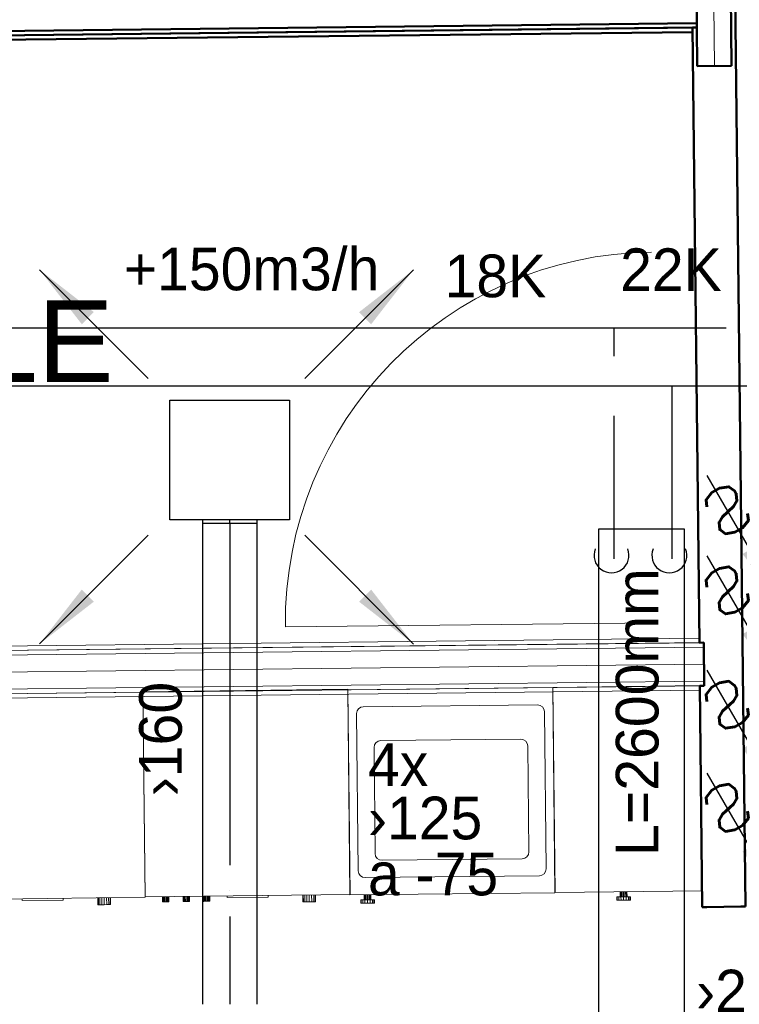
# Model space of a CAD drawing. Header units: millimetres. Extents: x 0 to 83478, y 0 to 53008.
# Tile 30 of 83: x 6564 to 8670, y 31203 to 34083. Entities that reach past the tile are written whole.
import ezdxf
from ezdxf.enums import TextEntityAlignment as Align

# ---------------------------------------------------------------- set-up
doc = ezdxf.new("R2010")
doc.units = ezdxf.units.MM
doc.header["$LTSCALE"] = 50
doc.header["$MEASUREMENT"] = 0
doc.header["$PDMODE"] = 1
doc.linetypes.add('2V-CENT', pattern=[23, 20, -1.5, 0, -1.5])
doc.linetypes.add('V-KU', pattern=[2, 1, 1])
doc.layers.get('0').update_dxf_attribs({"linetype": 'CONTINUOUS'})
for name, color, linetype in [('20602A200D001$0$832 Rominfo', 7, 'CONTINUOUS'), ('V060-', 3, 'CONTINUOUS'), ('V061-', 1, 'CONTINUOUS'), ('V070-', 3, 'CONTINUOUS'), ('V071-', 1, 'CONTINUOUS'), ('V101-', 1, 'CONTINUOUS'), ('V110', 1, 'CONTINUOUS'), ('V110-', 6, 'CONTINUOUS'), ('V111', 3, 'CONTINUOUS'), ('V111-', 1, 'CONTINUOUS')]:
    doc.layers.add(name, color=color, linetype=linetype)
for name, color, linetype, lineweight in [('20602A200D001$0$A-DOOR', 31, 'CONTINUOUS', 13), ('20602A200D001$0$A-GENM', 13, 'CONTINUOUS', 9), ('20602A200D001$0$A-WALL', 7, 'CONTINUOUS', 13), ('20602A200D001$0$I-FURN', 30, 'CONTINUOUS', 9)]:
    doc.layers.add(name, color=color, linetype=linetype, lineweight=lineweight)
doc.styles.add('20602A200D001$0$Arial', font='arial.ttf', dxfattribs={"height": 238.125})
doc.styles.add('FISO', font='fiso')
doc.styles.add('SIMPLEX', font='SIMPLEX')

# ---------------------------------------------------------------- blocks, each defined once
blk = doc.blocks.new('TAK_P', base_point=(16247.5, 22586.5))
for p, q in [((16248, 22587), (16247, 22587)), ((16247, 22587), (16247, 22586)), ((16248, 22586), (16248, 22587)), ((16247, 22586), (16248, 22586))]:
    blk.add_line(p, q)
blk = doc.blocks.new('V420', base_point=(455, 404.5))
blk.add_line((455, 404.5), (464, 404.5))
blk.add_solid([(455, 404.5), (459, 405), (459, 404)])
blk = doc.blocks.new('V421', base_point=(455.5, 404.5))
at = {"rotation": 180}
blk.add_blockref('V420', (464.5, 404.5), dxfattribs=at)
blk = doc.blocks.new('C3A', base_point=(16246, 22590.5))
at = {"color": 0, "linetype": 'ByBlock'}
blk.add_line((16247, 22590.5), (16246, 22590.5), dxfattribs=at)
blk = doc.blocks.new('K3A', base_point=(16246, 22590.5))
at = {"color": 0, "linetype": 'ByBlock'}
for p, q in [((16246, 22591), (16247, 22591)), ((16247, 22591), (16247, 22590)), ((16247, 22590), (16246, 22590))]:
    blk.add_line(p, q, dxfattribs=at)
blk = doc.blocks.new('33A', base_point=(16246, 22590.5))
blk.add_point((16247, 22590.5))
at = {"color": 0, "linetype": 'ByBlock'}
blk.add_blockref('K3A', (16246, 22590.5), dxfattribs=at)
at = {"color": 1, "linetype": '2V-CENT'}
blk.add_blockref('C3A', (16246, 22590.5), dxfattribs=at)
at = {"style": 'SIMPLEX', "flags": 3}
blk.add_attdef('0', (16246, 22590.5), '', height=1, dxfattribs=at)
blk = doc.blocks.new('V422', base_point=(16230, 22585))
blk.add_blockref('V420', (16230, 22585))
at = {"style": 'SIMPLEX'}
blk.add_text('s', height=4, rotation=90, dxfattribs=at).set_placement((16238, 22585), align=Align.CENTER)
blk = doc.blocks.new('20602A200D001$0$IV01_34dB - IV01_34dB 2-290798-P02')
at = {"layer": '20602A200D001$0$A-WALL'}
blk.add_line((24160.5, 31675.5), (24158.5, 31851.5), dxfattribs=at)
blk = doc.blocks.new('20602A200D001$0$IV01_34dB - IV01_34dB-290791-P02')
at = {"layer": '20602A200D001$0$A-WALL', "lineweight": 50}
for p, q in [((24220.8, 31915.2), (24207.8, 31915)), ((24207.8, 31915), (24210.4, 31676)), ((24251.1, 29216.9), (24220.8, 31915.2)), ((24109.2, 31787.9), (24096.2, 31787.8)), ((24096.2, 31787.8), (24116.4, 29988.9)), ((24110.5, 31674.9), (24109.2, 31787.9)), ((24210.4, 31676), (24110.5, 31674.9)), ((24116.4, 29988.9), (24129.4, 29989)), ((24129.4, 29989), (24130.9, 29863)), ((24130.9, 29863), (24117.9, 29862.9)), ((24117.9, 29862.9), (24125.1, 29215.5)), ((24125.1, 29215.5), (24138.1, 29215.6)), ((24138.1, 29215.6), (24238.1, 29216.8)), ((24238.1, 29216.8), (24251.1, 29216.9))]:
    blk.add_line(p, q, dxfattribs=at)
blk = doc.blocks.new('20602A200D001$0$IV01_34dB - IV01_34dB-290795-P02')
for name in ['20602A200D001$0$IV01_34dB - IV01_34dB-290791-P02', '20602A200D001$0$IV01_34dB - IV01_34dB 2-290798-P02']:
    blk.add_blockref(name, (0, 0))
blk = doc.blocks.new('20602A200D001$0$IV04_48dB - IV04_48dB 2-290816-P02')
at = {"layer": '20602A200D001$0$A-WALL'}
blk.add_line((20630, 29886.3), (24130.1, 29926), dxfattribs=at)
blk = doc.blocks.new('20602A200D001$0$IV04_48dB - IV04_48dB-290809-P02')
at = {"layer": '20602A200D001$0$A-WALL'}
for p, q in [((24116.3, 30001.9), (20626.5, 29962.3)), ((24129.4, 29989), (20627.1, 29949.3)), ((20627.1, 29949.3), (24116.4, 29988.9)), ((20627.1, 29949.3), (24116.4, 29988.9)), ((24116.4, 29988.9), (20627.1, 29949.3)), ((20627.1, 29949.3), (24116.4, 29988.9)), ((24116.4, 29988.9), (20627.1, 29949.3)), ((24116.4, 29988.9), (24116.3, 30001.9)), ((24129.6, 29976), (24129.4, 29989)), ((20627.1, 29949.3), (20626.5, 29962.3)), ((20626.5, 29962.3), (20627.1, 29949.3)), ((20626.5, 29962.3), (20627.1, 29949.3)), ((20627.7, 29936.3), (24129.6, 29976)), ((20627.7, 29936.3), (24129.6, 29976)), ((24129.6, 29976), (20627.7, 29936.3)), ((20627.7, 29936.3), (24129.6, 29976)), ((24129.6, 29976), (20627.7, 29936.3)), ((24129.6, 29976), (20627.7, 29936.3)), ((24130.7, 29876), (24129.6, 29976)), ((20627.7, 29936.3), (20627.1, 29949.3)), ((20627.1, 29949.3), (20627.7, 29936.3)), ((20627.1, 29949.3), (20627.7, 29936.3)), ((20632.2, 29836.3), (20627.7, 29936.3)), ((20627.7, 29936.3), (20632.2, 29836.3)), ((20627.7, 29936.3), (20632.2, 29836.3)), ((20632.2, 29836.3), (24130.7, 29876)), ((20632.2, 29836.3), (24130.7, 29876)), ((24130.7, 29876), (20632.2, 29836.3)), ((20632.2, 29836.3), (24130.7, 29876)), ((24130.7, 29876), (20632.2, 29836.3)), ((24130.7, 29876), (20632.2, 29836.3)), ((24130.9, 29863), (24130.7, 29876)), ((20632.8, 29823.3), (20632.2, 29836.3)), ((20632.2, 29836.3), (20632.8, 29823.3)), ((20632.2, 29836.3), (20632.8, 29823.3)), ((20632.8, 29823.3), (24130.9, 29863)), ((24117.9, 29862.9), (20632.8, 29823.3)), ((20632.8, 29823.3), (22487.3, 29844.4)), ((22487.3, 29844.4), (20632.8, 29823.3)), ((20632.8, 29823.3), (22487.3, 29844.4)), ((22487.3, 29844.4), (20632.8, 29823.3)), ((24118, 29849.9), (20633.4, 29810.3)), ((23178.9, 29852.2), (23687.3, 29858)), ((23687.3, 29858), (23178.9, 29852.2)), ((23178.9, 29852.2), (23687.3, 29858)), ((23687.3, 29858), (23178.9, 29852.2)), ((24118, 29849.9), (24117.9, 29862.9)), ((20633.4, 29810.3), (20632.8, 29823.3)), ((20632.8, 29823.3), (20633.4, 29810.3)), ((20632.8, 29823.3), (20633.4, 29810.3)), ((20651.7, 29810.6), (20633.4, 29810.3)), ((20651.7, 29810.6), (20633.4, 29810.3))]:
    blk.add_line(p, q, dxfattribs=at)
blk = doc.blocks.new('20602A200D001$0$IV04_48dB - IV04_48dB-290813-P02')
for name in ['20602A200D001$0$IV04_48dB - IV04_48dB-290809-P02', '20602A200D001$0$IV04_48dB - IV04_48dB 2-290816-P02']:
    blk.add_blockref(name, (0, 0))
blk = doc.blocks.new('20602A200D001$0$IV04_48dB 78320 - IV04_48dB 2-290834-P02')
at = {"layer": '20602A200D001$0$A-WALL'}
blk.add_line((24158.5, 31851.5), (24108.5, 31850.9), dxfattribs=at)
blk = doc.blocks.new('20602A200D001$0$IV04_48dB 78320 - IV04_48dB 78320-290831-P02')
at = {"layer": '20602A200D001$0$A-WALL', "lineweight": 50}
for p, q in [((24107.6, 31926.9), (20589.8, 31887)), ((20589.8, 31874), (24107.8, 31913.9)), ((24107.8, 31913.9), (20589.8, 31874)), ((24107.8, 31913.9), (24107.6, 31926.9)), ((24107.9, 31900.9), (24107.8, 31913.9)), ((24220.6, 31928.2), (24207.6, 31928)), ((24207.6, 31928), (24207.8, 31915)), ((24207.8, 31915), (24220.8, 31915.2)), ((24220.8, 31915.2), (24220.6, 31928.2)), ((20589.8, 31861), (24107.9, 31900.9)), ((24107.9, 31900.9), (20589.8, 31861)), ((20589.8, 31887), (20589.8, 31874)), ((24109, 31800.9), (24107.9, 31900.9)), ((20589.8, 31861), (20589.7, 31761)), ((20589.8, 31874), (20589.8, 31861)), ((20589.7, 31761), (24109, 31800.9)), ((24109, 31800.9), (20589.7, 31761)), ((24109.2, 31787.9), (24109, 31800.9)), ((20589.6, 31748), (24109.2, 31787.9)), ((24096.2, 31787.8), (20589.6, 31748)), ((20589.6, 31735), (24096.3, 31774.8)), ((24096.3, 31774.8), (24096.2, 31787.8)), ((20589.7, 31761), (20589.6, 31748)), ((20589.6, 31748), (20589.6, 31735))]:
    blk.add_line(p, q, dxfattribs=at)
blk.add_blockref('20602A200D001$0$IV04_48dB 78320 - IV04_48dB 2-290834-P02', (0, 0))
blk = doc.blocks.new('20602A200D001$0$Gard_ skap- 107158 - Gard_ skap--291271-P02')
at = {"layer": '20602A200D001$0$I-FURN'}
for p, q in [((23687.5, 29857.5), (23087.5, 29851.3)), ((23087.5, 29851.3), (23687.5, 29857.5)), ((23087.5, 29851.3), (23093.7, 29251.3)), ((23093.7, 29251.3), (23087.5, 29851.3)), ((23687.5, 29857.5), (23693.7, 29257.6)), ((23693.7, 29257.6), (23687.5, 29857.5)), ((23643, 29807.1), (23133, 29801.7)), ((23133, 29801.7), (23643, 29807.1)), ((23650.6, 29805.6), (23643, 29807.1)), ((23643, 29807.1), (23650.6, 29805.6)), ((23114.7, 29789.2), (23113.2, 29781.5)), ((23113.2, 29781.5), (23114.7, 29789.2)), ((23113.2, 29781.5), (23118, 29321.6)), ((23118, 29321.6), (23113.2, 29781.5)), ((23118.9, 29795.7), (23114.7, 29789.2)), ((23114.7, 29789.2), (23118.9, 29795.7)), ((23125.4, 29800.1), (23118.9, 29795.7)), ((23118.9, 29795.7), (23125.4, 29800.1)), ((23133, 29801.7), (23125.4, 29800.1)), ((23125.4, 29800.1), (23133, 29801.7)), ((23657.2, 29801.3), (23650.6, 29805.6)), ((23650.6, 29805.6), (23657.2, 29801.3)), ((23661.6, 29794.9), (23657.2, 29801.3)), ((23657.2, 29801.3), (23661.6, 29794.9)), ((23663.2, 29787.3), (23661.6, 29794.9)), ((23661.6, 29794.9), (23663.2, 29787.3)), ((23668, 29327.3), (23663.2, 29787.3)), ((23663.2, 29787.3), (23668, 29327.3)), ((23165.7, 29689.7), (23170, 29696.3)), ((23170, 29696.3), (23165.7, 29689.7)), ((23170, 29696.3), (23176.4, 29700.7)), ((23176.4, 29700.7), (23170, 29696.3)), ((23176.4, 29700.7), (23184, 29702.3)), ((23184, 29702.3), (23176.4, 29700.7)), ((23184, 29702.3), (23594, 29706.5)), ((23594, 29706.5), (23184, 29702.3)), ((23594, 29706.5), (23601.7, 29705.1)), ((23601.7, 29705.1), (23594, 29706.5)), ((23601.7, 29705.1), (23608.2, 29700.8)), ((23608.2, 29700.8), (23601.7, 29705.1)), ((23608.2, 29700.8), (23612.6, 29694.4)), ((23612.6, 29694.4), (23608.2, 29700.8)), ((23612.6, 29694.4), (23614.2, 29686.8)), ((23614.2, 29686.8), (23612.6, 29694.4)), ((23164.3, 29682.1), (23165.7, 29689.7)), ((23165.7, 29689.7), (23164.3, 29682.1)), ((23167.5, 29372.1), (23164.3, 29682.1)), ((23164.3, 29682.1), (23167.5, 29372.1)), ((23614.2, 29686.8), (23617.5, 29376.8)), ((23617.5, 29376.8), (23614.2, 29686.8)), ((23617.5, 29376.8), (23616, 29369.1)), ((23616, 29369.1), (23617.5, 29376.8)), ((23169.1, 29364.4), (23167.5, 29372.1)), ((23167.5, 29372.1), (23169.1, 29364.4)), ((23173.5, 29358), (23169.1, 29364.4)), ((23169.1, 29364.4), (23173.5, 29358)), ((23180, 29353.7), (23173.5, 29358)), ((23173.5, 29358), (23180, 29353.7)), ((23187.7, 29352.3), (23180, 29353.7)), ((23180, 29353.7), (23187.7, 29352.3)), ((23597.7, 29356.6), (23187.7, 29352.3)), ((23187.7, 29352.3), (23597.7, 29356.6)), ((23605.3, 29358.2), (23597.7, 29356.6)), ((23597.7, 29356.6), (23605.3, 29358.2)), ((23611.7, 29362.6), (23605.3, 29358.2)), ((23605.3, 29358.2), (23611.7, 29362.6)), ((23616, 29369.1), (23611.7, 29362.6)), ((23611.7, 29362.6), (23616, 29369.1)), ((23118, 29321.6), (23119.6, 29313.9)), ((23119.6, 29313.9), (23118, 29321.6)), ((23662.3, 29313.1), (23666.5, 29319.6)), ((23666.5, 29319.6), (23662.3, 29313.1)), ((23666.5, 29319.6), (23668, 29327.3)), ((23668, 29327.3), (23666.5, 29319.6)), ((23119.6, 29313.9), (23124, 29307.5)), ((23124, 29307.5), (23119.6, 29313.9)), ((23124, 29307.5), (23130.5, 29303.2)), ((23130.5, 29303.2), (23124, 29307.5)), ((23130.5, 29303.2), (23138.2, 29301.8)), ((23138.2, 29301.8), (23130.5, 29303.2)), ((23648.2, 29307.1), (23138.2, 29301.8)), ((23138.2, 29301.8), (23648.2, 29307.1)), ((23655.8, 29308.7), (23648.2, 29307.1)), ((23648.2, 29307.1), (23655.8, 29308.7)), ((23655.8, 29308.7), (23662.3, 29313.1)), ((23662.3, 29313.1), (23655.8, 29308.7)), ((23693.7, 29257.6), (23093.7, 29251.3)), ((23093.7, 29251.3), (23693.7, 29257.6)), ((23125.4, 29236.6), (23126.9, 29236.6)), ((23125.5, 29226.6), (23125.4, 29236.6)), ((23125.4, 29236.6), (23125.5, 29226.6)), ((23126.9, 29236.6), (23125.4, 29236.6)), ((23126.9, 29236.6), (23131.2, 29236.7)), ((23131.2, 29236.7), (23126.9, 29236.6)), ((23127, 29226.6), (23126.9, 29236.6)), ((23126.9, 29236.6), (23127, 29226.6)), ((23131.2, 29236.7), (23137.7, 29236.8)), ((23137.7, 29236.8), (23131.2, 29236.7)), ((23131.4, 29226.7), (23131.2, 29236.7)), ((23131.2, 29236.7), (23131.4, 29226.7)), ((23135.4, 29236.7), (23135.2, 29251.7)), ((23135.2, 29251.7), (23135.4, 29236.7)), ((23136.2, 29236.7), (23136, 29251.7)), ((23136, 29251.7), (23136.2, 29236.7)), ((23137.7, 29236.8), (23145.4, 29236.8)), ((23137.8, 29226.8), (23137.7, 29236.8)), ((23137.7, 29236.8), (23137.8, 29226.8)), ((23145.4, 29236.8), (23137.7, 29236.8)), ((23138.3, 29236.8), (23138.2, 29251.8)), ((23138.2, 29251.8), (23138.3, 29236.8)), ((23141.6, 29236.8), (23141.4, 29251.8)), ((23141.4, 29251.8), (23141.6, 29236.8)), ((23145.4, 29236.8), (23145.2, 29251.8)), ((23145.2, 29251.8), (23145.4, 29236.8)), ((23145.4, 29236.8), (23153, 29236.9)), ((23153, 29236.9), (23145.4, 29236.8)), ((23145.5, 29226.8), (23145.4, 29236.8)), ((23145.4, 29236.8), (23145.5, 29226.8)), ((23149.2, 29236.9), (23149.1, 29251.9)), ((23149.1, 29251.9), (23149.2, 29236.9)), ((23152.5, 29236.9), (23152.3, 29251.9)), ((23152.3, 29251.9), (23152.5, 29236.9)), ((23153, 29236.9), (23159.5, 29237)), ((23159.5, 29237), (23153, 29236.9)), ((23153.1, 29226.9), (23153, 29236.9)), ((23153, 29236.9), (23153.1, 29226.9)), ((23154.6, 29236.9), (23154.5, 29251.9)), ((23154.5, 29251.9), (23154.6, 29236.9)), ((23155.4, 29236.9), (23155.2, 29251.9)), ((23155.2, 29251.9), (23155.4, 29236.9)), ((23159.5, 29237), (23163.9, 29237)), ((23159.6, 29227), (23159.5, 29237)), ((23159.5, 29237), (23159.6, 29227)), ((23163.9, 29237), (23159.5, 29237)), ((23163.9, 29237), (23165.4, 29237.1)), ((23165.4, 29237.1), (23163.9, 29237)), ((23164, 29227), (23163.9, 29237)), ((23163.9, 29237), (23164, 29227)), ((23165.5, 29227.1), (23165.4, 29237.1)), ((23165.4, 29237.1), (23165.5, 29227.1)), ((23125.5, 29226.6), (23127, 29226.6)), ((23127, 29226.6), (23125.5, 29226.6)), ((23127, 29226.6), (23131.4, 29226.7)), ((23131.4, 29226.7), (23127, 29226.6)), ((23131.4, 29226.7), (23137.8, 29226.8)), ((23137.8, 29226.8), (23131.4, 29226.7)), ((23137.8, 29226.8), (23145.5, 29226.8)), ((23145.5, 29226.8), (23137.8, 29226.8)), ((23145.5, 29226.8), (23153.1, 29226.9)), ((23153.1, 29226.9), (23145.5, 29226.8)), ((23153.1, 29226.9), (23159.6, 29227)), ((23159.6, 29227), (23153.1, 29226.9)), ((23159.6, 29227), (23164, 29227)), ((23164, 29227), (23159.6, 29227)), ((23164, 29227), (23165.5, 29227.1)), ((23165.5, 29227.1), (23164, 29227))]:
    blk.add_line(p, q, dxfattribs=at)
blk = doc.blocks.new('20602A200D001$0$Gard_ skap- 107158 - Gard_ skap- 107158-291275-P02')
blk.add_blockref('20602A200D001$0$Gard_ skap- 107158 - Gard_ skap--291271-P02', (0, 0))
blk = doc.blocks.new('20602A200D001$0$Gard_ skap- 108725 - Gard_ skap--291286-P02')
at = {"layer": '20602A200D001$0$A-GENM'}
for p, q in [((23087.3, 29852.5), (22487.3, 29845.2)), ((22487.3, 29845.2), (23087.3, 29852.5)), ((22487.3, 29845.2), (22494.6, 29245.3)), ((22494.6, 29245.3), (22487.3, 29845.2)), ((23087.3, 29852.5), (23094.5, 29252.5)), ((23094.5, 29252.5), (23087.3, 29852.5)), ((23094.5, 29252.5), (22494.6, 29245.3)), ((22494.6, 29245.3), (23094.5, 29252.5)), ((22545.5, 29230.9), (22545.3, 29245.9)), ((22545.3, 29245.9), (22545.5, 29230.9)), ((22545.5, 29230.9), (22546.2, 29230.9)), ((22546.2, 29230.9), (22545.5, 29230.9)), ((22546.2, 29230.9), (22546, 29245.9)), ((22546, 29245.9), (22546.2, 29230.9)), ((22546.2, 29230.9), (22548.2, 29230.9)), ((22548.2, 29230.9), (22546.2, 29230.9)), ((22548.2, 29230.9), (22548, 29245.9)), ((22548, 29245.9), (22548.2, 29230.9)), ((22548.2, 29230.9), (22551.2, 29231)), ((22551.2, 29231), (22548.2, 29230.9)), ((22551.2, 29231), (22551, 29245.9)), ((22551, 29245.9), (22551.2, 29231)), ((22551.2, 29231), (22554.8, 29231)), ((22554.8, 29231), (22551.2, 29231)), ((22554.8, 29231), (22554.6, 29246)), ((22554.6, 29246), (22554.8, 29231)), ((22554.8, 29231), (22558.3, 29231)), ((22558.3, 29231), (22554.8, 29231)), ((22558.3, 29231), (22558.1, 29246)), ((22558.1, 29246), (22558.3, 29231)), ((22558.3, 29231), (22561.3, 29231.1)), ((22561.3, 29231.1), (22558.3, 29231)), ((22561.3, 29231.1), (22561.2, 29246.1)), ((22561.2, 29246.1), (22561.3, 29231.1)), ((22561.3, 29231.1), (22563.3, 29231.1)), ((22563.3, 29231.1), (22561.3, 29231.1)), ((22563.3, 29231.1), (22563.2, 29246.1)), ((22563.2, 29246.1), (22563.3, 29231.1)), ((22563.3, 29231.1), (22564.1, 29231.1)), ((22564.1, 29231.1), (22563.3, 29231.1)), ((22564.1, 29231.1), (22563.9, 29246.1)), ((22563.9, 29246.1), (22564.1, 29231.1)), ((22605.5, 29231.6), (22605.3, 29246.6)), ((22605.3, 29246.6), (22605.5, 29231.6)), ((22605.5, 29231.6), (22606.2, 29231.6)), ((22606.2, 29231.6), (22605.5, 29231.6)), ((22606.2, 29231.6), (22606, 29246.6)), ((22606, 29246.6), (22606.2, 29231.6)), ((22606.2, 29231.6), (22608.2, 29231.6)), ((22608.2, 29231.6), (22606.2, 29231.6)), ((22608.2, 29231.6), (22608, 29246.6)), ((22608, 29246.6), (22608.2, 29231.6)), ((22608.2, 29231.6), (22611.2, 29231.7)), ((22611.2, 29231.7), (22608.2, 29231.6)), ((22611.2, 29231.7), (22611, 29246.7)), ((22611, 29246.7), (22611.2, 29231.7)), ((22611.2, 29231.7), (22614.8, 29231.7)), ((22614.8, 29231.7), (22611.2, 29231.7)), ((22614.8, 29231.7), (22614.6, 29246.7)), ((22614.6, 29246.7), (22614.8, 29231.7)), ((22614.8, 29231.7), (22618.3, 29231.8)), ((22618.3, 29231.8), (22614.8, 29231.7)), ((22618.3, 29231.8), (22618.1, 29246.8)), ((22618.1, 29246.8), (22618.3, 29231.8)), ((22618.3, 29231.8), (22621.3, 29231.8)), ((22621.3, 29231.8), (22618.3, 29231.8)), ((22621.3, 29231.8), (22621.1, 29246.8)), ((22621.1, 29246.8), (22621.3, 29231.8)), ((22621.3, 29231.8), (22623.3, 29231.8)), ((22623.3, 29231.8), (22621.3, 29231.8)), ((22623.3, 29231.8), (22623.2, 29246.8)), ((22623.2, 29246.8), (22623.3, 29231.8)), ((22623.3, 29231.8), (22624.1, 29231.8)), ((22624.1, 29231.8), (22623.3, 29231.8)), ((22624.1, 29231.8), (22623.9, 29246.8)), ((22623.9, 29246.8), (22624.1, 29231.8)), ((22665.5, 29232.3), (22665.3, 29247.3)), ((22665.3, 29247.3), (22665.5, 29232.3)), ((22665.5, 29232.3), (22666.2, 29232.3)), ((22666.2, 29232.3), (22665.5, 29232.3)), ((22666.2, 29232.3), (22666, 29247.3)), ((22666, 29247.3), (22666.2, 29232.3)), ((22666.2, 29232.3), (22668.2, 29232.4)), ((22668.2, 29232.4), (22666.2, 29232.3)), ((22668.2, 29232.4), (22668, 29247.4)), ((22668, 29247.4), (22668.2, 29232.4)), ((22668.2, 29232.4), (22671.2, 29232.4)), ((22671.2, 29232.4), (22668.2, 29232.4)), ((22671.2, 29232.4), (22671, 29247.4)), ((22671, 29247.4), (22671.2, 29232.4)), ((22671.2, 29232.4), (22674.8, 29232.4)), ((22674.8, 29232.4), (22671.2, 29232.4)), ((22674.8, 29232.4), (22674.6, 29247.4)), ((22674.6, 29247.4), (22674.8, 29232.4)), ((22674.8, 29232.4), (22678.3, 29232.5)), ((22678.3, 29232.5), (22674.8, 29232.4)), ((22678.3, 29232.5), (22678.1, 29247.5)), ((22678.1, 29247.5), (22678.3, 29232.5)), ((22678.3, 29232.5), (22681.3, 29232.5)), ((22681.3, 29232.5), (22678.3, 29232.5)), ((22681.3, 29232.5), (22681.1, 29247.5)), ((22681.1, 29247.5), (22681.3, 29232.5)), ((22681.3, 29232.5), (22683.3, 29232.5)), ((22683.3, 29232.5), (22681.3, 29232.5)), ((22683.3, 29232.5), (22683.2, 29247.5)), ((22683.2, 29247.5), (22683.3, 29232.5)), ((22683.3, 29232.5), (22684, 29232.6)), ((22684, 29232.6), (22683.3, 29232.5)), ((22684, 29232.6), (22683.9, 29247.6)), ((22683.9, 29247.6), (22684, 29232.6)), ((22734.6, 29243.2), (22734.6, 29248.2)), ((22734.6, 29248.2), (22734.6, 29243.2)), ((22854.6, 29244.6), (22734.6, 29243.2)), ((22734.6, 29243.2), (22854.6, 29244.6)), ((22854.6, 29249.6), (22854.6, 29244.6)), ((22854.6, 29244.6), (22854.6, 29249.6)), ((22956.2, 29230.9), (22956, 29250.9)), ((22956, 29250.9), (22956.2, 29230.9)), ((22956.2, 29230.9), (22957.6, 29230.9)), ((22957.6, 29230.9), (22956.2, 29230.9)), ((22957.6, 29230.9), (22957.4, 29250.9)), ((22957.4, 29250.9), (22957.6, 29230.9)), ((22957.6, 29230.9), (22961.7, 29230.9)), ((22961.7, 29230.9), (22957.6, 29230.9)), ((22961.7, 29230.9), (22961.4, 29250.9)), ((22961.4, 29250.9), (22961.7, 29230.9)), ((22961.7, 29230.9), (22967.7, 29231)), ((22967.7, 29231), (22961.7, 29230.9)), ((22967.7, 29231), (22967.5, 29251)), ((22967.5, 29251), (22967.7, 29231)), ((22967.7, 29231), (22974.8, 29231.1)), ((22974.8, 29231.1), (22967.7, 29231)), ((22974.8, 29231.1), (22974.6, 29251.1)), ((22974.6, 29251.1), (22974.8, 29231.1)), ((22974.8, 29231.1), (22981.9, 29231.2)), ((22981.9, 29231.2), (22974.8, 29231.1)), ((22981.9, 29231.2), (22981.7, 29251.2)), ((22981.7, 29251.2), (22981.9, 29231.2)), ((22981.9, 29231.2), (22987.9, 29231.2)), ((22987.9, 29231.2), (22981.9, 29231.2)), ((22987.9, 29231.2), (22987.7, 29251.2)), ((22987.7, 29251.2), (22987.9, 29231.2)), ((22987.9, 29231.2), (22992, 29231.3)), ((22992, 29231.3), (22987.9, 29231.2)), ((22992, 29231.3), (22991.7, 29251.3)), ((22991.7, 29251.3), (22992, 29231.3)), ((22992, 29231.3), (22993.4, 29231.3)), ((22993.4, 29231.3), (22992, 29231.3)), ((22993.4, 29231.3), (22993.1, 29251.3)), ((22993.1, 29251.3), (22993.4, 29231.3))]:
    blk.add_line(p, q, dxfattribs=at)
blk = doc.blocks.new('20602A200D001$0$Gard_ skap- 108725 - Gard_ skap- 108725-291290-P02')
blk.add_blockref('20602A200D001$0$Gard_ skap- 108725 - Gard_ skap--291286-P02', (0, 0))
blk = doc.blocks.new('20602A200D001$0$Gard_ skap- 108758 - Gard_ skap--291294-P02')
at = {"layer": '20602A200D001$0$A-GENM'}
for p, q in [((22487.3, 29844), (21887.4, 29836.7)), ((21887.4, 29836.7), (22487.3, 29844)), ((21887.4, 29836.7), (21894.7, 29236.8)), ((21894.7, 29236.8), (21887.4, 29836.7)), ((22487.3, 29844), (22494.6, 29244.1)), ((22494.6, 29244.1), (22487.3, 29844)), ((22494.6, 29244.1), (21894.7, 29236.8)), ((21894.7, 29236.8), (22494.6, 29244.1)), ((21945.5, 29222.4), (21945.4, 29237.4)), ((21945.4, 29237.4), (21945.5, 29222.4)), ((21946.2, 29222.4), (21946.1, 29237.4)), ((21946.1, 29237.4), (21946.2, 29222.4)), ((21948.3, 29222.4), (21948.1, 29237.4)), ((21948.1, 29237.4), (21948.3, 29222.4)), ((21951.3, 29222.5), (21951.1, 29237.5)), ((21951.1, 29237.5), (21951.3, 29222.5)), ((21954.8, 29222.5), (21954.6, 29237.5)), ((21954.6, 29237.5), (21954.8, 29222.5)), ((21958.4, 29222.6), (21958.2, 29237.6)), ((21958.2, 29237.6), (21958.4, 29222.6)), ((21961.4, 29222.6), (21961.2, 29237.6)), ((21961.2, 29237.6), (21961.4, 29222.6)), ((21963.4, 29222.6), (21963.2, 29237.6)), ((21963.2, 29237.6), (21963.4, 29222.6)), ((21964.1, 29222.6), (21963.9, 29237.6)), ((21963.9, 29237.6), (21964.1, 29222.6)), ((22005.5, 29223.1), (22005.4, 29238.1)), ((22005.4, 29238.1), (22005.5, 29223.1)), ((22006.2, 29223.1), (22006.1, 29238.1)), ((22006.1, 29238.1), (22006.2, 29223.1)), ((22008.3, 29223.2), (22008.1, 29238.2)), ((22008.1, 29238.2), (22008.3, 29223.2)), ((22011.3, 29223.2), (22011.1, 29238.2)), ((22011.1, 29238.2), (22011.3, 29223.2)), ((22014.8, 29223.2), (22014.6, 29238.2)), ((22014.6, 29238.2), (22014.8, 29223.2)), ((22018.4, 29223.3), (22018.2, 29238.3)), ((22018.2, 29238.3), (22018.4, 29223.3)), ((22021.4, 29223.3), (22021.2, 29238.3)), ((22021.2, 29238.3), (22021.4, 29223.3)), ((22023.4, 29223.3), (22023.2, 29238.3)), ((22023.2, 29238.3), (22023.4, 29223.3)), ((22024.1, 29223.4), (22023.9, 29238.4)), ((22023.9, 29238.4), (22024.1, 29223.4)), ((22065.5, 29223.9), (22065.4, 29238.9)), ((22065.4, 29238.9), (22065.5, 29223.9)), ((22066.2, 29223.9), (22066.1, 29238.9)), ((22066.1, 29238.9), (22066.2, 29223.9)), ((22068.3, 29223.9), (22068.1, 29238.9)), ((22068.1, 29238.9), (22068.3, 29223.9)), ((22071.3, 29223.9), (22071.1, 29238.9)), ((22071.1, 29238.9), (22071.3, 29223.9)), ((22074.8, 29224), (22074.6, 29239)), ((22074.6, 29239), (22074.8, 29224)), ((22078.4, 29224), (22078.2, 29239)), ((22078.2, 29239), (22078.4, 29224)), ((22081.4, 29224), (22081.2, 29239)), ((22081.2, 29239), (22081.4, 29224)), ((22083.4, 29224.1), (22083.2, 29239.1)), ((22083.2, 29239.1), (22083.4, 29224.1)), ((22084.1, 29224.1), (22083.9, 29239.1)), ((22083.9, 29239.1), (22084.1, 29224.1)), ((22134.7, 29234.7), (22134.6, 29239.7)), ((22134.6, 29239.7), (22134.7, 29234.7)), ((22254.7, 29236.1), (22134.7, 29234.7)), ((22134.7, 29234.7), (22254.7, 29236.1)), ((22254.6, 29241.1), (22254.7, 29236.1)), ((22254.7, 29236.1), (22254.6, 29241.1)), ((22356.3, 29222.4), (22356, 29242.4)), ((22356, 29242.4), (22356.3, 29222.4)), ((22357.7, 29222.4), (22357.5, 29242.4)), ((22357.5, 29242.4), (22357.7, 29222.4)), ((22361.7, 29222.4), (22361.5, 29242.4)), ((22361.5, 29242.4), (22361.7, 29222.4)), ((22367.8, 29222.5), (22367.5, 29242.5)), ((22367.5, 29242.5), (22367.8, 29222.5)), ((22374.9, 29222.6), (22374.6, 29242.6)), ((22374.6, 29242.6), (22374.9, 29222.6)), ((22382, 29222.7), (22381.7, 29242.7)), ((22381.7, 29242.7), (22382, 29222.7)), ((22388, 29222.8), (22387.7, 29242.8)), ((22387.7, 29242.8), (22388, 29222.8)), ((22392, 29222.8), (22391.8, 29242.8)), ((22391.8, 29242.8), (22392, 29222.8)), ((22393.4, 29222.8), (22393.2, 29242.8)), ((22393.2, 29242.8), (22393.4, 29222.8)), ((21945.5, 29222.4), (21946.2, 29222.4)), ((21946.2, 29222.4), (21945.5, 29222.4)), ((21946.2, 29222.4), (21948.3, 29222.4)), ((21948.3, 29222.4), (21946.2, 29222.4)), ((21948.3, 29222.4), (21951.3, 29222.5)), ((21951.3, 29222.5), (21948.3, 29222.4)), ((21951.3, 29222.5), (21954.8, 29222.5)), ((21954.8, 29222.5), (21951.3, 29222.5)), ((21954.8, 29222.5), (21958.4, 29222.6)), ((21958.4, 29222.6), (21954.8, 29222.5)), ((21958.4, 29222.6), (21961.4, 29222.6)), ((21961.4, 29222.6), (21958.4, 29222.6)), ((21961.4, 29222.6), (21963.4, 29222.6)), ((21963.4, 29222.6), (21961.4, 29222.6)), ((21963.4, 29222.6), (21964.1, 29222.6)), ((21964.1, 29222.6), (21963.4, 29222.6)), ((22005.5, 29223.1), (22006.2, 29223.1)), ((22006.2, 29223.1), (22005.5, 29223.1)), ((22006.2, 29223.1), (22008.3, 29223.2)), ((22008.3, 29223.2), (22006.2, 29223.1)), ((22008.3, 29223.2), (22011.3, 29223.2)), ((22011.3, 29223.2), (22008.3, 29223.2)), ((22011.3, 29223.2), (22014.8, 29223.2)), ((22014.8, 29223.2), (22011.3, 29223.2)), ((22014.8, 29223.2), (22018.4, 29223.3)), ((22018.4, 29223.3), (22014.8, 29223.2)), ((22018.4, 29223.3), (22021.4, 29223.3)), ((22021.4, 29223.3), (22018.4, 29223.3)), ((22021.4, 29223.3), (22023.4, 29223.3)), ((22023.4, 29223.3), (22021.4, 29223.3)), ((22023.4, 29223.3), (22024.1, 29223.4)), ((22024.1, 29223.4), (22023.4, 29223.3)), ((22065.5, 29223.9), (22066.2, 29223.9)), ((22066.2, 29223.9), (22065.5, 29223.9)), ((22066.2, 29223.9), (22068.3, 29223.9)), ((22068.3, 29223.9), (22066.2, 29223.9)), ((22068.3, 29223.9), (22071.3, 29223.9)), ((22071.3, 29223.9), (22068.3, 29223.9)), ((22071.3, 29223.9), (22074.8, 29224)), ((22074.8, 29224), (22071.3, 29223.9)), ((22074.8, 29224), (22078.4, 29224)), ((22078.4, 29224), (22074.8, 29224)), ((22078.4, 29224), (22081.4, 29224)), ((22081.4, 29224), (22078.4, 29224)), ((22081.4, 29224), (22083.4, 29224.1)), ((22083.4, 29224.1), (22081.4, 29224)), ((22083.4, 29224.1), (22084.1, 29224.1)), ((22084.1, 29224.1), (22083.4, 29224.1)), ((22356.3, 29222.4), (22357.7, 29222.4)), ((22357.7, 29222.4), (22356.3, 29222.4)), ((22357.7, 29222.4), (22361.7, 29222.4)), ((22361.7, 29222.4), (22357.7, 29222.4)), ((22361.7, 29222.4), (22367.8, 29222.5)), ((22367.8, 29222.5), (22361.7, 29222.4)), ((22367.8, 29222.5), (22374.9, 29222.6)), ((22374.9, 29222.6), (22367.8, 29222.5)), ((22374.9, 29222.6), (22382, 29222.7)), ((22382, 29222.7), (22374.9, 29222.6)), ((22382, 29222.7), (22388, 29222.8)), ((22388, 29222.8), (22382, 29222.7)), ((22388, 29222.8), (22392, 29222.8)), ((22392, 29222.8), (22388, 29222.8)), ((22392, 29222.8), (22393.4, 29222.8)), ((22393.4, 29222.8), (22392, 29222.8))]:
    blk.add_line(p, q, dxfattribs=at)
blk = doc.blocks.new('20602A200D001$0$Gard_ skap- 108758 - Gard_ skap- 108758-291298-P02')
blk.add_blockref('20602A200D001$0$Gard_ skap- 108758 - Gard_ skap--291294-P02', (0, 0))
blk = doc.blocks.new('20602A200D001$0$Gard_ skap- 323795 - Gard_ skap--302710-P02')
at = {"layer": '20602A200D001$0$A-GENM'}
for p, q in [((24117.2, 29863.2), (23687.3, 29858)), ((23687.3, 29858), (24117.2, 29863.2)), ((23687.3, 29858), (23694.5, 29258.1)), ((23694.5, 29258.1), (23687.3, 29858)), ((24117.2, 29863.2), (24124.5, 29263.3)), ((24124.5, 29263.3), (24117.2, 29863.2)), ((24124.5, 29263.3), (23694.5, 29258.1)), ((23694.5, 29258.1), (24124.5, 29263.3)), ((23884.7, 29245.4), (23884.5, 29260.4)), ((23884.5, 29260.4), (23884.7, 29245.4)), ((23885.5, 29245.4), (23885.3, 29260.4)), ((23885.3, 29260.4), (23885.5, 29245.4)), ((23887.6, 29245.4), (23887.4, 29260.4)), ((23887.4, 29260.4), (23887.6, 29245.4)), ((23890.9, 29245.4), (23890.7, 29260.4)), ((23890.7, 29260.4), (23890.9, 29245.4)), ((23894.7, 29245.5), (23894.5, 29260.5)), ((23894.5, 29260.5), (23894.7, 29245.5)), ((23898.5, 29245.5), (23898.3, 29260.5)), ((23898.3, 29260.5), (23898.5, 29245.5)), ((23901.8, 29245.6), (23901.6, 29260.6)), ((23901.6, 29260.6), (23901.8, 29245.6)), ((23903.9, 29245.6), (23903.8, 29260.6)), ((23903.8, 29260.6), (23903.9, 29245.6)), ((23904.7, 29245.6), (23904.5, 29260.6)), ((23904.5, 29260.6), (23904.7, 29245.6)), ((23874.7, 29245.3), (23876.2, 29245.3)), ((23874.8, 29235.3), (23874.7, 29245.3)), ((23874.7, 29245.3), (23874.8, 29235.3)), ((23876.2, 29245.3), (23874.7, 29245.3)), ((23874.8, 29235.3), (23876.3, 29235.3)), ((23876.3, 29235.3), (23874.8, 29235.3)), ((23876.2, 29245.3), (23880.6, 29245.3)), ((23876.3, 29235.3), (23876.2, 29245.3)), ((23876.2, 29245.3), (23876.3, 29235.3)), ((23880.6, 29245.3), (23876.2, 29245.3)), ((23876.3, 29235.3), (23880.7, 29235.3)), ((23880.7, 29235.3), (23876.3, 29235.3)), ((23880.6, 29245.3), (23887, 29245.4)), ((23887, 29245.4), (23880.6, 29245.3)), ((23880.7, 29235.3), (23880.6, 29245.3)), ((23880.6, 29245.3), (23880.7, 29235.3)), ((23880.7, 29235.3), (23887.2, 29235.4)), ((23887.2, 29235.4), (23880.7, 29235.3)), ((23887, 29245.4), (23894.7, 29245.5)), ((23894.7, 29245.5), (23887, 29245.4)), ((23887.2, 29235.4), (23887, 29245.4)), ((23887, 29245.4), (23887.2, 29235.4)), ((23887.2, 29235.4), (23894.8, 29235.5)), ((23894.8, 29235.5), (23887.2, 29235.4)), ((23894.7, 29245.5), (23902.3, 29245.6)), ((23902.3, 29245.6), (23894.7, 29245.5)), ((23894.8, 29235.5), (23894.7, 29245.5)), ((23894.7, 29245.5), (23894.8, 29235.5)), ((23894.8, 29235.5), (23902.5, 29235.6)), ((23902.5, 29235.6), (23894.8, 29235.5)), ((23902.3, 29245.6), (23908.8, 29245.7)), ((23908.8, 29245.7), (23902.3, 29245.6)), ((23902.5, 29235.6), (23902.3, 29245.6)), ((23902.3, 29245.6), (23902.5, 29235.6)), ((23902.5, 29235.6), (23909, 29235.7)), ((23909, 29235.7), (23902.5, 29235.6)), ((23908.8, 29245.7), (23913.2, 29245.7)), ((23909, 29235.7), (23908.8, 29245.7)), ((23908.8, 29245.7), (23909, 29235.7)), ((23913.2, 29245.7), (23908.8, 29245.7)), ((23909, 29235.7), (23913.3, 29235.7)), ((23913.3, 29235.7), (23909, 29235.7)), ((23913.2, 29245.7), (23914.7, 29245.7)), ((23913.3, 29235.7), (23913.2, 29245.7)), ((23913.2, 29245.7), (23913.3, 29235.7)), ((23914.7, 29245.7), (23913.2, 29245.7)), ((23913.3, 29235.7), (23914.8, 29235.7)), ((23914.8, 29235.7), (23913.3, 29235.7)), ((23914.8, 29235.7), (23914.7, 29245.7)), ((23914.7, 29245.7), (23914.8, 29235.7))]:
    blk.add_line(p, q, dxfattribs=at)
blk = doc.blocks.new('20602A200D001$0$Gard_ skap- 323795 - Gard_ skap- 323795-302714-P02')
blk.add_blockref('20602A200D001$0$Gard_ skap- 323795 - Gard_ skap--302710-P02', (0, 0))
blk = doc.blocks.new('20602A200D001$0$IV01_34dB 348452 - IV01_34dB-302996-P02')
at = {"layer": '20602A200D001$0$A-WALL'}
for p, q in [((24045.1, 37479.5), (24110.5, 31674.9)), ((24145.1, 37480.7), (24210.4, 31676)), ((24110.5, 31674.9), (24210.4, 31676))]:
    blk.add_line(p, q, dxfattribs=at)
blk = doc.blocks.new('20602A200D001$0$IV01_34dB 348452 - IV01_34dB 348452-303000-P02')
blk.add_blockref('20602A200D001$0$IV01_34dB 348452 - IV01_34dB-302996-P02', (0, 0))
blk = doc.blocks.new('20602A200D001$0$Belegg 510742 - Belegg 510742-319658-P02')
at = {"layer": '20602A200D001$0$A-GENM'}
for p, q in [((20589.6, 31735), (20589.6, 30799)), ((20589.6, 30799), (20626.5, 29962.3)), ((20626.5, 29962.3), (24116.3, 30001.9))]:
    blk.add_line(p, q, dxfattribs=at)
blk = doc.blocks.new('20602A200D001$0$DOOR 15 - DOOR 15-399936-P02')
at = {"layer": '20602A200D001$0$A-DOOR'}
blk.add_line((23988.8, 30047.4), (22904.8, 30035.2), dxfattribs=at)
blk.add_arc((23988.8, 30047.4), 1084, 90.6452, 180.6452, dxfattribs=at)
blk = doc.blocks.new('20602A200D001')
at = {"layer": '20602A200D001$0$A-DOOR'}
blk.add_blockref('20602A200D001$0$DOOR 15 - DOOR 15-399936-P02', (0, 0), dxfattribs=at)
at = {"layer": '20602A200D001$0$A-GENM'}
for name in ['20602A200D001$0$Belegg 510742 - Belegg 510742-319658-P02', '20602A200D001$0$Gard_ skap- 108758 - Gard_ skap- 108758-291298-P02', '20602A200D001$0$Gard_ skap- 108725 - Gard_ skap- 108725-291290-P02', '20602A200D001$0$Gard_ skap- 323795 - Gard_ skap- 323795-302714-P02']:
    blk.add_blockref(name, (0, 0), dxfattribs=at)
at = {"layer": '20602A200D001$0$A-WALL'}
for name in ['20602A200D001$0$IV01_34dB 348452 - IV01_34dB 348452-303000-P02', '20602A200D001$0$IV04_48dB 78320 - IV04_48dB 78320-290831-P02', '20602A200D001$0$IV01_34dB - IV01_34dB-290795-P02', '20602A200D001$0$IV04_48dB - IV04_48dB-290813-P02']:
    blk.add_blockref(name, (0, 0), dxfattribs=at)
at = {"layer": '20602A200D001$0$I-FURN'}
blk.add_blockref('20602A200D001$0$Gard_ skap- 107158 - Gard_ skap- 107158-291275-P02', (0, 0), dxfattribs=at)
at = {"layer": '20602A200D001$0$832 Rominfo', "linetype": 'Continuous', "style": '20602A200D001$0$Arial'}
blk.add_text('STILLE', height=238.12, dxfattribs=at).set_placement((21292.5, 30751.6))

msp = doc.modelspace()

# ---------------------------------------------------------------- linework, layer by layer
at = {"layer": 'V060-', "linetype": 'Continuous'}
for p, q in [((7098.2, 32610.71), (7098.2, 31203.6)), ((7258.2, 31203.6), (7258.2, 32610.71))]:
    msp.add_line(p, q, dxfattribs=at)
at = {"layer": 'V060-', "color": 1, "linetype": '2V-CENT'}
msp.add_line((7178.2, 32610.71), (7178.2, 31203.6), dxfattribs=at)
at = {"layer": 'V101-'}
for centre in [(8295.63, 32516.36), (8464.93, 32516.36)]:
    msp.add_arc(centre, 51.08, 158.43659, 381.56341, dxfattribs=at)
at = {"layer": 'V110'}
msp.add_lwpolyline([(8508.67, 32593.81), (8508.67, 29993.81), (8258.67, 29993.81), (8258.67, 32593.81)], close=True, dxfattribs=at)
at = {"layer": 'V110-', "linetype": 'V-KU'}
for p, q in [((8631.18, 33180.97), (5893.02, 33180.97)), ((8302.42, 33180.97), (8302.42, 33099.17)), ((8904.06, 33011.67), (6062.32, 33011.67)), ((8471.72, 33011.67), (8471.72, 32506.76)), ((8302.42, 32924.17), (8302.42, 32506.76))]:
    msp.add_line(p, q, dxfattribs=at)

# ---------------------------------------------------------------- block references
at = {"layer": 'V060-'}
msp.add_blockref('20602A200D001', (-15563.7, 2272.18), dxfattribs=at)
at = {"layer": 'V070-'}
for name, p, xscale, yscale, zscale, rotation in [('V421', (6939.86, 33033.48), 50, 50, 50, 135), ('V421', (7397.83, 33033.36), 50, 50, 50, 45), ('TAK_P', (7178.2, 32795.71), -350, 350, 350, 90), ('V422', (8800.86, 32359.89), -50, 50, 50, 300.0000000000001), ('V421', (6939.75, 32575.51), 50, 50, 50, 225), ('V421', (7397.72, 32575.39), 50, 50, 50, 315), ('V422', (8800.86, 32125.5), -50, 50, 50, 300.0000000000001), ('V422', (8800.86, 31790.67), -50, 50, 50, 300.0000000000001), ('V422', (8800.86, 31489.32), -50, 50, 50, 300.0000000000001)]:
    msp.add_blockref(name, p, dxfattribs=dict(at, xscale=xscale, yscale=yscale, zscale=zscale, rotation=rotation))
at = {"layer": 'V070-', "linetype": 'Continuous', "xscale": -10, "yscale": 160, "zscale": 10, "rotation": 90}
msp.add_blockref('33A', (7178.2, 32620.71), dxfattribs=at)

# ---------------------------------------------------------------- texts
at = {"layer": 'V061-', "color": 1, "style": 'FISO'}
msp.add_text('›160', height=125, rotation=90, dxfattribs=at).set_placement((7038.12, 31811.92))
msp.add_text('›200', height=125, dxfattribs=at).set_placement((8543.35, 31179.54))
at = {"layer": 'V071-', "color": 1, "style": 'FISO'}
for s, p in [('+150m3/h', (6868.17, 33291.79)), ('4x', (7582.94, 31841.66)), ('›125', (7582.94, 31685.77)), ('a -75', (7582.94, 31521.97))]:
    msp.add_text(s, height=125, dxfattribs=at).set_placement(p)
at = {"layer": 'V111', "color": 1, "style": 'FISO'}
msp.add_text('L=2600mm', height=125, rotation=90, dxfattribs=at).set_placement((8433.16, 31637.49))
at = {"layer": 'V111-', "color": 1, "style": 'FISO'}
for s, p in [('22K', (8320.95, 33289.37)), ('18K', (7807.03, 33271.42))]:
    msp.add_text(s, height=125, dxfattribs=at).set_placement(p)

doc.saveas('drawing.dxf')
